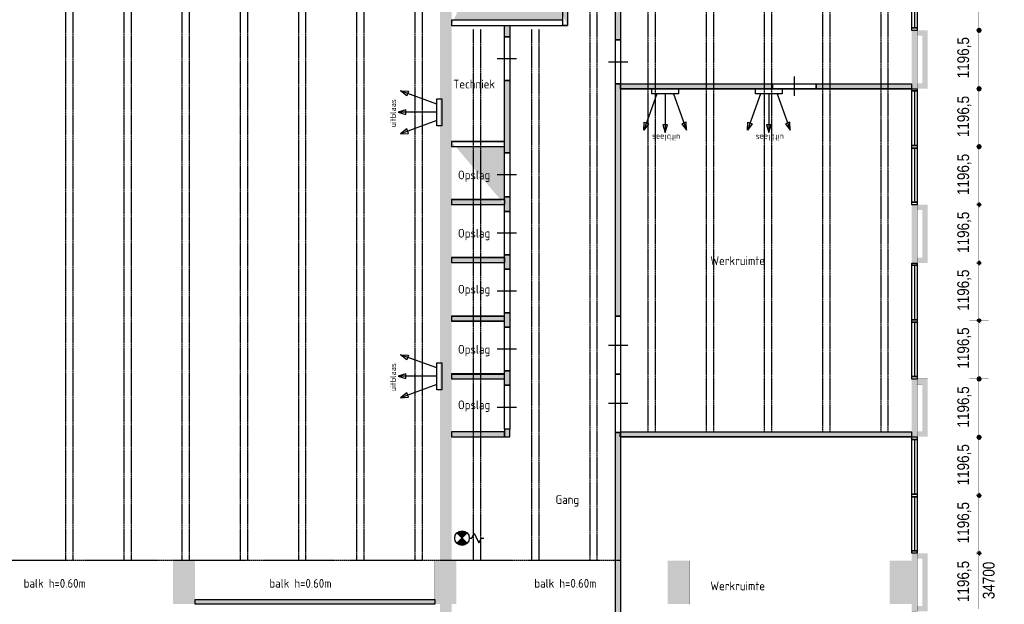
# Model space of a CAD drawing. Header units: millimetres. Extents: x 261 to 80476, y 988 to 41725.
# Tile 5 of 14: x 59979 to 80280, y 21005 to 33048. Entities that reach past the tile are written whole.
import ezdxf

# ---------------------------------------------------------------- set-up
doc = ezdxf.new("R2010")
doc.units = ezdxf.units.MM
doc.linetypes.add('ACAD_ISO02W100', pattern=[15, 12, -3])
for name, color, linetype in [('balken', 1, 'ACAD_ISO02W100'), ('H', 7, 'Continuous'), ('P', 7, 'Continuous'), ('ruimtebenaming', 1, 'Continuous'), ('T', 7, 'Continuous'), ('ventilatieopening', 3, 'Continuous'), ('WL531---', 4, 'Continuous')]:
    doc.layers.add(name, color=color, linetype=linetype)
doc.styles.add('BURO-018', font='BUROFONT.shx', dxfattribs={"height": 180})

# ---------------------------------------------------------------- blocks, each defined once
blk = doc.blocks.new('uitblaas')
at = {"layer": 'ventilatieopening'}
for p, q in [((-107, 170), (-856, 442)), ((-107, 0), (-904, 0)), ((-107, -170), (-856, -442))]:
    blk.add_line(p, q, dxfattribs=at)
for points in [[(-856, 442), (-690, 434), (-724, 341)], [(-107, 278), (0, 278), (0, -278), (-107, -278)], [(-904, 0), (-745, -49), (-745, 49)], [(-856, -442), (-690, -434), (-724, -341)]]:
    blk.add_lwpolyline(points, close=True, dxfattribs=at)
at = {"layer": 'balken', "insert": (-1069, -312), "char_height": 120, "width": 2608.18, "attachment_point": 1, "rotation": 90}
blk.add_mtext('{\\Fisocp|c0;uitblaas}', dxfattribs=at)
blk = doc.blocks.new('23SA2206')
at = {"color": 0, "linetype": 'Continuous'}
for p, q in [((-1.06, -1.06), (1.06, 1.06)), ((-1.06, 1.06), (1.06, -1.06)), ((1.5, 0), (2, 0)), ((2, 0), (2.5, 1)), ((2.5, 1), (3.5, -1)), ((3.5, -1), (4, 0)), ((4, 0), (4.5, 0))]:
    blk.add_line(p, q, dxfattribs=at)
at = {"color": 0, "linetype": 'Continuous', "const_width": 1.5}
for points in [[(0.53, 0.53, 0.414214), (-0.53, 0.53, 1)], [(0.53, -0.53, -0.414214), (-0.53, -0.53, -1)]]:
    blk.add_lwpolyline(points, format="xyb", dxfattribs=at)
at = {"color": 0, "linetype": 'Continuous'}
blk.add_circle((0, 0), 1.5, dxfattribs=at)
at = {"color": 0, "linetype": 'Continuous', "style": 'BURO-018', "flags": 1}
blk.add_attdef('SA_MATCODE', (0, 0), '', height=1.8, dxfattribs=at)

msp = doc.modelspace()

# ---------------------------------------------------------------- hatches: boundary and pattern name
h = msp.add_hatch(color=256)
h.paths.add_polyline_path([(71179, 38814), (71272, 38814), (71272, 38409), (71179, 38409)])
h.paths.add_polyline_path([(68881, 38513), (71179, 38513), (71179, 38409), (68881, 38409)], flags=17)
h.paths.add_polyline_path([(68881, 37411), (71179, 37411), (71179, 37515), (68881, 37515)], flags=17)
h.paths.add_polyline_path([(71179, 37515), (71272, 37515), (71272, 36720), (71179, 36720)], flags=17)
h.paths.add_polyline_path([(71179, 35821), (71272, 35821), (71272, 34504), (71179, 34504)], flags=17)
h.paths.add_polyline_path([(68881, 35120), (71179, 35120), (71179, 35223), (68881, 35223)], flags=17)
h.paths.add_polyline_path([(68881, 32931), (71179, 32931), (71179, 33035), (68881, 33035)], flags=17)
h.paths.add_polyline_path([(71179, 33606), (71272, 33606), (71272, 32931), (71179, 32931)], flags=17)
edge = h.paths.add_edge_path()
edge.add_line((68881, 38513), (71272, 38513))
edge.add_line((68881, 38409), (71272, 38409))
edge.add_line((68881, 32931), (71272, 32931))
h = msp.add_hatch(color=256)
h.paths.add_polyline_path([(72366, 32632), (72267, 32632), (72267, 38816), (72366, 38816)])
h.paths.add_polyline_path([(75498, 31627), (72366, 31627), (72366, 31727), (75498, 31727)])
h.paths.add_polyline_path([(72366, 26943), (72267, 26943), (72267, 31727), (72366, 31727)])
h.paths.add_polyline_path([(76404, 31727), (78369, 31727), (78369, 31627), (76404, 31627)])
h.paths.add_polyline_path([(72366, 24555), (78369, 24555), (78369, 24456), (72363, 24456)])
h.paths.add_polyline_path([(72366, 19362), (72267, 19362), (72267, 24545), (72366, 24545)])
h = msp.add_hatch(color=256)
h.paths.add_polyline_path([(70082, 32692), (69978, 32692), (69978, 32931), (70082, 32931)])
h.paths.add_polyline_path([(69978, 31794), (70082, 31794), (70082, 30304), (69978, 30304)])
h.paths.add_polyline_path([(69978, 30536), (68881, 30536), (68881, 30433), (69978, 30433)], flags=17)
h.paths.add_polyline_path([(69978, 29399), (70082, 29399), (70082, 29100), (69978, 29100)])
h.paths.add_polyline_path([(69978, 29342), (68881, 29342), (68881, 29239), (69978, 29239)], flags=17)
h.paths.add_polyline_path([(69978, 28205), (70082, 28205), (70082, 27906), (69978, 27906)])
h.paths.add_polyline_path([(69978, 28148), (68881, 28148), (68881, 28045), (69978, 28045)])
h.paths.add_polyline_path([(69978, 26943), (68881, 26943), (68881, 26840), (69978, 26840)])
h.paths.add_polyline_path([(69978, 27011), (70082, 27011), (70082, 26712), (69978, 26712)])
h.paths.add_polyline_path([(69978, 25753), (68881, 25753), (68881, 25650), (69978, 25650)])
h.paths.add_polyline_path([(69978, 25817), (70082, 25817), (70082, 25518), (69978, 25518)])
h.paths.add_polyline_path([(70082, 24612), (69978, 24612), (69978, 24456), (70082, 24456)])
h.paths.add_polyline_path([(69978, 24559), (68881, 24559), (68881, 24456), (69978, 24456)])
edge = h.paths.add_edge_path()
edge.add_line((68881, 30536), (69978, 30536))
edge.add_line((69975, 29342), (69975, 29239))
edge.add_line((68881, 29239), (69978, 29239))
msp.add_hatch(color=256).paths.add_polyline_path([(63595, 21105), (68538, 21105), (68538, 21005), (63595, 21005)])
at = {"layer": 'H', "linetype": 'Continuous'}
for points in [[(68645, 38816), (68645, 20364), (68884, 20364), (68884, 38816), (68645, 38816), (68645, 38816)], [(78369, 32831), (78479, 32831), (78479, 31627), (78369, 31627), (78369, 32831)], [(78479, 32721), (78479, 32831), (78700, 32831), (78700, 31627), (78479, 31627), (78479, 31737), (78589, 31737), (78589, 32721), (78479, 32721), (78479, 32721)], [(79816, 32831), (79798, 32789), (79762, 32771), (79723, 32789), (79709, 32831), (79723, 32867), (79762, 32885), (79798, 32867), (79816, 32831), (79816, 32831), (79816, 32831)], [(79816, 32831), (79798, 32789), (79762, 32771), (79723, 32789), (79709, 32831), (79723, 32867), (79762, 32885), (79798, 32867), (79816, 32831), (79816, 32831), (79816, 32831)], [(79816, 31627), (79798, 31584), (79762, 31570), (79723, 31584), (79709, 31627), (79723, 31666), (79762, 31680), (79798, 31666), (79816, 31627), (79816, 31627), (79816, 31627)], [(79816, 31627), (79798, 31584), (79762, 31570), (79723, 31584), (79709, 31627), (79723, 31666), (79762, 31680), (79798, 31666), (79816, 31627), (79816, 31627), (79816, 31627)], [(79816, 30429), (79798, 30394), (79762, 30376), (79723, 30394), (79709, 30429), (79723, 30472), (79762, 30490), (79798, 30472), (79816, 30429), (79816, 30429), (79816, 30429)], [(79816, 30429), (79798, 30394), (79762, 30376), (79723, 30394), (79709, 30429), (79723, 30472), (79762, 30490), (79798, 30472), (79816, 30429), (79816, 30429), (79816, 30429)], [(78369, 29239), (78479, 29239), (78479, 28038), (78369, 28038), (78369, 29239)], [(78479, 29128), (78479, 29239), (78700, 29239), (78700, 28038), (78479, 28038), (78479, 28148), (78589, 28148), (78589, 29128), (78479, 29128), (78479, 29128)], [(79816, 29239), (79762, 29185), (79709, 29239), (79762, 29292), (79816, 29239), (79816, 29239), (79816, 29239)], [(79816, 29239), (79762, 29185), (79709, 29239), (79762, 29292), (79816, 29239), (79816, 29239), (79816, 29239)], [(79816, 28034), (79762, 27980), (79709, 28034), (79762, 28088), (79816, 28034), (79816, 28034), (79816, 28034)], [(79816, 28034), (79762, 27980), (79709, 28034), (79762, 28088), (79816, 28034), (79816, 28034), (79816, 28034)], [(79816, 26844), (79762, 26790), (79709, 26844), (79723, 26879), (79762, 26897), (79798, 26879), (79816, 26844), (79816, 26844), (79816, 26844)], [(79816, 26844), (79762, 26790), (79709, 26844), (79723, 26879), (79762, 26897), (79798, 26879), (79816, 26844), (79816, 26844), (79816, 26844)], [(78369, 25650), (78479, 25650), (78479, 24456), (78369, 24456), (78369, 25650)], [(78479, 25539), (78479, 25650), (78700, 25650), (78700, 24456), (78479, 24456), (78479, 24566), (78589, 24566), (78589, 25539), (78479, 25539), (78479, 25539)], [(79816, 25646), (79798, 25607), (79762, 25592), (79723, 25607), (79709, 25646), (79723, 25689), (79762, 25703), (79798, 25689), (79816, 25646), (79816, 25646), (79816, 25646)], [(79816, 25646), (79798, 25607), (79762, 25592), (79723, 25607), (79709, 25646), (79723, 25689), (79762, 25703), (79798, 25689), (79816, 25646), (79816, 25646), (79816, 25646)], [(79816, 24448), (79798, 24406), (79762, 24388), (79723, 24406), (79709, 24448), (79723, 24484), (79762, 24502), (79798, 24484), (79816, 24448), (79816, 24448), (79816, 24448)], [(79816, 24448), (79798, 24406), (79762, 24388), (79723, 24406), (79709, 24448), (79723, 24484), (79762, 24502), (79798, 24484), (79816, 24448), (79816, 24448), (79816, 24448)], [(79816, 23251), (79798, 23212), (79762, 23197), (79723, 23212), (79709, 23251), (79762, 23304), (79816, 23251), (79816, 23251), (79816, 23251)], [(79816, 23251), (79798, 23212), (79762, 23197), (79723, 23212), (79709, 23251), (79762, 23304), (79816, 23251), (79816, 23251), (79816, 23251)], [(78369, 22057), (78479, 22057), (78479, 20863), (78369, 20863), (78369, 22057)], [(78479, 21946), (78479, 22057), (78700, 22057), (78700, 20863), (78479, 20863), (78479, 20973), (78589, 20973), (78589, 21946), (78479, 21946), (78479, 21946)], [(79816, 22057), (79762, 22003), (79709, 22057), (79762, 22110), (79816, 22057), (79816, 22057), (79816, 22057)], [(79816, 22057), (79762, 22003), (79709, 22057), (79762, 22110), (79816, 22057), (79816, 22057), (79816, 22057)], [(63142, 21907), (63591, 21907), (63591, 21009), (63142, 21009), (63142, 21907)], [(68535, 21907), (68984, 21907), (68984, 21009), (68535, 21009), (68535, 21907)], [(73339, 21907), (73785, 21907), (73785, 21009), (73339, 21009), (73339, 21907)], [(77919, 21907), (78369, 21907), (78369, 21009), (77919, 21009), (77919, 21907)]]:
    msp.add_hatch(color=256, dxfattribs=at).paths.add_polyline_path(points)

# ---------------------------------------------------------------- linework, layer by layer
msp.add_line((63595, 21005), (63595, 21105))
msp.add_line((63595, 21005), (63595, 21105))
for points in [[(72366, 32632), (72267, 32632), (72267, 38816), (72366, 38816)], [(71179, 33606), (71272, 33606), (71272, 32931), (71179, 32931)], [(68881, 32931), (71179, 32931), (71179, 33035), (68881, 33035)], [(70082, 32692), (69978, 32692), (69978, 32931), (70082, 32931)], [(69978, 31794), (70082, 31794), (70082, 30304), (69978, 30304)], [(72366, 26943), (72267, 26943), (72267, 31727), (72366, 31727)], [(75498, 31627), (72366, 31627), (72366, 31727), (75498, 31727)], [(76404, 31727), (78369, 31727), (78369, 31627), (76404, 31627)], [(69978, 30536), (68881, 30536), (68881, 30433), (69978, 30433)], [(69978, 29342), (68881, 29342), (68881, 29239), (69978, 29239)], [(69978, 29399), (70082, 29399), (70082, 29100), (69978, 29100)], [(69978, 28148), (68881, 28148), (68881, 28045), (69978, 28045)], [(69978, 28205), (70082, 28205), (70082, 27906), (69978, 27906)], [(69978, 27011), (70082, 27011), (70082, 26712), (69978, 26712)], [(69978, 26943), (68881, 26943), (68881, 26840), (69978, 26840)], [(69978, 25817), (70082, 25817), (70082, 25518), (69978, 25518)], [(69978, 25753), (68881, 25753), (68881, 25650), (69978, 25650)], [(70082, 24612), (69978, 24612), (69978, 24456), (70082, 24456)], [(69978, 24559), (68881, 24559), (68881, 24456), (69978, 24456)], [(72366, 19362), (72267, 19362), (72267, 24545), (72366, 24545)], [(72366, 24555), (78369, 24555), (78369, 24456), (72363, 24456)], [(63595, 21105), (68538, 21105), (68538, 21005), (63595, 21005)]]:
    msp.add_lwpolyline(points, close=True)
at = {"layer": 'balken', "ltscale": 0.25}
for p, q in [((60925, 38849), (60925, 21904)), ((61075, 38849), (61075, 21904)), ((62125, 38849), (62125, 21904)), ((62275, 38849), (62275, 21904)), ((63325, 38849), (63325, 21904)), ((63475, 38849), (63475, 21904)), ((64525, 38849), (64525, 21904)), ((64675, 38849), (64675, 21904)), ((65725, 38849), (65725, 21904)), ((65875, 38849), (65875, 21904)), ((66925, 38849), (66925, 21904)), ((67075, 38849), (67075, 21904)), ((68125, 38849), (68125, 21904)), ((68275, 38849), (68275, 21904)), ((71732, 38816), (71732, 21904)), ((71882, 38816), (71882, 21904)), ((72932, 38816), (72932, 24555)), ((73082, 38816), (73082, 24555)), ((74132, 38816), (74132, 24555)), ((74282, 38816), (74282, 24555)), ((75332, 38816), (75332, 24555)), ((75482, 38816), (75482, 24555)), ((76532, 38816), (76532, 24555)), ((76682, 38816), (76682, 24555)), ((77732, 38816), (77732, 24555)), ((77882, 38816), (77882, 24555)), ((69332, 32853), (69332, 21904)), ((69482, 32853), (69482, 21904)), ((70532, 32853), (70532, 21904)), ((70682, 32853), (70682, 21904)), ((72366, 21904), (3864, 21904))]:
    msp.add_line(p, q, dxfattribs=at)
at = {"layer": 'P', "const_width": 2.22}
for points in [[(68645, 38819), (68645, 20364)], [(68884, 38819), (68884, 20364)], [(80279, 38769), (80279, 4154)], [(78700, 35219), (78700, 32828)], [(79755, 33976), (79755, 32881)], [(68884, 32935), (68884, 32828)], [(78372, 32828), (78483, 32828), (78483, 31623), (78372, 31623), (78372, 32828)], [(78475, 32831), (78700, 32831)], [(78475, 32721), (78589, 32721)], [(78479, 32831), (78479, 32717)], [(78589, 32721), (78589, 31737)], [(78700, 32831), (78700, 31627)], [(79559, 32831), (79958, 32831)], [(79559, 32831), (79958, 32831)], [(79809, 32828), (79805, 32806), (79794, 32792), (79777, 32782), (79759, 32774), (79737, 32782), (79723, 32792), (79709, 32806), (79705, 32828), (79709, 32846), (79723, 32864), (79737, 32874), (79759, 32878), (79777, 32874), (79794, 32864), (79805, 32846), (79809, 32828), (79809, 32828), (79809, 32828)], [(79809, 32828), (79805, 32806), (79794, 32792), (79777, 32782), (79759, 32774), (79737, 32782), (79723, 32792), (79709, 32806), (79705, 32828), (79709, 32846), (79723, 32864), (79737, 32874), (79759, 32878), (79777, 32874), (79794, 32864), (79805, 32846), (79809, 32828), (79809, 32828), (79809, 32828)], [(79755, 32782), (79755, 31677)], [(68884, 31730), (68884, 31627)], [(78369, 31730), (78369, 31627)], [(78475, 31737), (78589, 31737)], [(78479, 31741), (78479, 31627)], [(79809, 31623), (79805, 31605), (79794, 31588), (79777, 31577), (79759, 31573), (79737, 31577), (79723, 31588), (79709, 31605), (79705, 31623), (79709, 31644), (79723, 31659), (79737, 31673), (79759, 31677), (79777, 31673), (79794, 31659), (79805, 31644), (79809, 31623), (79809, 31623), (79809, 31623)], [(79809, 31623), (79805, 31605), (79794, 31588), (79777, 31577), (79759, 31573), (79737, 31577), (79723, 31588), (79709, 31605), (79705, 31623), (79709, 31644), (79723, 31659), (79737, 31673), (79759, 31677), (79777, 31673), (79794, 31659), (79805, 31644), (79809, 31623), (79809, 31623), (79809, 31623)], [(78475, 31627), (78700, 31627)], [(78700, 31630), (78700, 29239)], [(79559, 31627), (79958, 31627)], [(79559, 31627), (79958, 31627)], [(79755, 31577), (79755, 30483)], [(68884, 30536), (68884, 30433)], [(79809, 30429), (79805, 30411), (79794, 30394), (79777, 30383), (79759, 30379), (79737, 30383), (79723, 30394), (79709, 30411), (79705, 30429), (79709, 30450), (79723, 30465), (79737, 30479), (79759, 30483), (79777, 30479), (79794, 30465), (79805, 30450), (79809, 30429), (79809, 30429), (79809, 30429)], [(79809, 30429), (79805, 30411), (79794, 30394), (79777, 30383), (79759, 30379), (79737, 30383), (79723, 30394), (79709, 30411), (79705, 30429), (79709, 30450), (79723, 30465), (79737, 30479), (79759, 30483), (79777, 30479), (79794, 30465), (79805, 30450), (79809, 30429), (79809, 30429), (79809, 30429)], [(79559, 30433), (79958, 30433)], [(79559, 30433), (79958, 30433)], [(79755, 30383), (79755, 29289)], [(68884, 29342), (68884, 29239)], [(78372, 29235), (78483, 29235), (78483, 28034), (78372, 28034), (78372, 29235)], [(78475, 29239), (78700, 29239)], [(78479, 29242), (78479, 29128)], [(78700, 29242), (78700, 28034)], [(79559, 29239), (79958, 29239)], [(79559, 29239), (79958, 29239)], [(79809, 29235), (79805, 29217), (79794, 29200), (79777, 29189), (79759, 29185), (79737, 29189), (79723, 29200), (79709, 29217), (79705, 29235), (79709, 29256), (79723, 29271), (79737, 29285), (79759, 29289), (79777, 29285), (79794, 29271), (79805, 29256), (79809, 29235), (79809, 29235), (79809, 29235)], [(79809, 29235), (79805, 29217), (79794, 29200), (79777, 29189), (79759, 29185), (79737, 29189), (79723, 29200), (79709, 29217), (79705, 29235), (79709, 29256), (79723, 29271), (79737, 29285), (79759, 29289), (79777, 29285), (79794, 29271), (79805, 29256), (79809, 29235), (79809, 29235), (79809, 29235)], [(78475, 29128), (78589, 29128)], [(78589, 29132), (78589, 28145)], [(79755, 29189), (79755, 28088)], [(68884, 28148), (68884, 28045)], [(78475, 28148), (78589, 28148)], [(78475, 28038), (78700, 28038)], [(78479, 28148), (78479, 28034)], [(78700, 28038), (78700, 25646)], [(79559, 28038), (79958, 28038)], [(79559, 28038), (79958, 28038)], [(79809, 28034), (79805, 28013), (79794, 27998), (79777, 27988), (79759, 27984), (79737, 27988), (79723, 27998), (79709, 28013), (79705, 28034), (79709, 28055), (79723, 28070), (79737, 28080), (79759, 28084), (79777, 28080), (79794, 28070), (79805, 28055), (79809, 28034), (79809, 28034), (79809, 28034)], [(79809, 28034), (79805, 28013), (79794, 27998), (79777, 27988), (79759, 27984), (79737, 27988), (79723, 27998), (79709, 28013), (79705, 28034), (79709, 28055), (79723, 28070), (79737, 28080), (79759, 28084), (79777, 28080), (79794, 28070), (79805, 28055), (79809, 28034), (79809, 28034), (79809, 28034)], [(79755, 27988), (79755, 26894)], [(68884, 26947), (68884, 26840)], [(79559, 26844), (79958, 26844)], [(79559, 26844), (79958, 26844)], [(79809, 26840), (79805, 26819), (79794, 26804), (79777, 26794), (79759, 26790), (79737, 26794), (79723, 26804), (79709, 26819), (79705, 26840), (79709, 26861), (79723, 26876), (79737, 26886), (79759, 26890), (79777, 26886), (79794, 26876), (79805, 26861), (79809, 26840), (79809, 26840), (79809, 26840)], [(79809, 26840), (79805, 26819), (79794, 26804), (79777, 26794), (79759, 26790), (79737, 26794), (79723, 26804), (79709, 26819), (79705, 26840), (79709, 26861), (79723, 26876), (79737, 26886), (79759, 26890), (79777, 26886), (79794, 26876), (79805, 26861), (79809, 26840), (79809, 26840), (79809, 26840)], [(79755, 26794), (79755, 25700)], [(68884, 25753), (68884, 25646)], [(78372, 25646), (78483, 25646), (78483, 24452), (78372, 24452), (78372, 25646)], [(78475, 25650), (78700, 25650)], [(78479, 25650), (78479, 25539)], [(78700, 25650), (78700, 24452)], [(79559, 25650), (79958, 25650)], [(79559, 25650), (79958, 25650)], [(79809, 25646), (79805, 25625), (79794, 25610), (79777, 25600), (79759, 25596), (79737, 25600), (79723, 25610), (79709, 25625), (79705, 25646), (79709, 25667), (79723, 25682), (79737, 25692), (79759, 25696), (79777, 25692), (79794, 25682), (79805, 25667), (79809, 25646), (79809, 25646), (79809, 25646)], [(79809, 25646), (79805, 25625), (79794, 25610), (79777, 25600), (79759, 25596), (79737, 25600), (79723, 25610), (79709, 25625), (79705, 25646), (79709, 25667), (79723, 25682), (79737, 25692), (79759, 25696), (79777, 25692), (79794, 25682), (79805, 25667), (79809, 25646), (79809, 25646), (79809, 25646)], [(79755, 25600), (79755, 24495)], [(78475, 25539), (78589, 25539)], [(78589, 25539), (78589, 24563)], [(78475, 24566), (78589, 24566)], [(78479, 24566), (78479, 24452)], [(68884, 24548), (68884, 24452)], [(78369, 24548), (78369, 24452)], [(78475, 24456), (78700, 24456)], [(78700, 24456), (78700, 22057)], [(79559, 24445), (79958, 24445)], [(79559, 24445), (79958, 24445)], [(79809, 24441), (79805, 24423), (79794, 24406), (79777, 24395), (79759, 24391), (79737, 24395), (79723, 24406), (79709, 24423), (79705, 24441), (79709, 24463), (79723, 24477), (79737, 24491), (79759, 24495), (79777, 24491), (79794, 24477), (79805, 24463), (79809, 24441), (79809, 24441), (79809, 24441)], [(79809, 24441), (79805, 24423), (79794, 24406), (79777, 24395), (79759, 24391), (79737, 24395), (79723, 24406), (79709, 24423), (79705, 24441), (79709, 24463), (79723, 24477), (79737, 24491), (79759, 24495), (79777, 24491), (79794, 24477), (79805, 24463), (79809, 24441), (79809, 24441), (79809, 24441)], [(79755, 24398), (79755, 23301)], [(79559, 23251), (79958, 23251)], [(79559, 23251), (79958, 23251)], [(79809, 23247), (79805, 23229), (79794, 23212), (79777, 23201), (79759, 23197), (79737, 23201), (79723, 23212), (79709, 23229), (79705, 23247), (79709, 23269), (79723, 23283), (79737, 23297), (79759, 23301), (79777, 23297), (79794, 23283), (79805, 23269), (79809, 23247), (79809, 23247), (79809, 23247)], [(79809, 23247), (79805, 23229), (79794, 23212), (79777, 23201), (79759, 23197), (79737, 23201), (79723, 23212), (79709, 23229), (79705, 23247), (79709, 23269), (79723, 23283), (79737, 23297), (79759, 23301), (79777, 23297), (79794, 23283), (79805, 23269), (79809, 23247), (79809, 23247), (79809, 23247)], [(79755, 23204), (79755, 22107)], [(78372, 22057), (78483, 22057), (78483, 20863), (78372, 20863), (78372, 22057)], [(78475, 22057), (78700, 22057)], [(78475, 21950), (78589, 21950)], [(78479, 22060), (78479, 21946)], [(78589, 21950), (78589, 20973)], [(78700, 22060), (78700, 20863)], [(79559, 22057), (79958, 22057)], [(79559, 22057), (79958, 22057)], [(79809, 22053), (79805, 22035), (79794, 22018), (79777, 22007), (79759, 22003), (79737, 22007), (79723, 22018), (79709, 22035), (79705, 22053), (79709, 22075), (79723, 22089), (79737, 22103), (79759, 22107), (79777, 22103), (79794, 22089), (79805, 22075), (79809, 22053), (79809, 22053), (79809, 22053)], [(79809, 22053), (79805, 22035), (79794, 22018), (79777, 22007), (79759, 22003), (79737, 22007), (79723, 22018), (79709, 22035), (79705, 22053), (79709, 22075), (79723, 22089), (79737, 22103), (79759, 22107), (79777, 22103), (79794, 22089), (79805, 22075), (79809, 22053), (79809, 22053), (79809, 22053)], [(79755, 22007), (79755, 20906)], [(63146, 21904), (63595, 21904), (63595, 21005), (63146, 21005), (63146, 21904)], [(68538, 21904), (68987, 21904), (68987, 21005), (68538, 21005), (68538, 21904)], [(73339, 21904), (73789, 21904), (73789, 21005), (73339, 21005), (73339, 21904)], [(77923, 21904), (78372, 21904), (78372, 21005), (77923, 21005), (77923, 21904)]]:
    msp.add_lwpolyline(points, dxfattribs=at)
at = {"layer": 'P'}
for points in [[(78372, 33997), (78483, 33997), (78483, 32878), (78372, 32878), (78372, 33997)], [(78429, 34001), (78429, 32881)], [(68881, 32931), (71272, 32931)], [(69978, 32692), (70082, 32692), (70082, 31794), (69978, 31794), (69978, 32692)], [(78372, 32878), (78483, 32878), (78483, 32828), (78372, 32828), (78372, 32878)], [(72267, 32632), (72366, 32632), (72366, 31727), (72267, 31727), (72267, 32632)], [(69822, 32247), (70224, 32247)], [(72117, 32179), (72516, 32179)], [(75951, 31876), (75951, 31477)], [(76404, 31727), (76404, 31627), (75498, 31627), (75498, 31727), (76404, 31727)], [(72363, 31627), (78369, 31627)], [(78372, 31623), (78483, 31623), (78483, 31584), (78372, 31584), (78372, 31623)], [(78372, 31584), (78483, 31584), (78483, 30458), (78372, 30458), (78372, 31584)], [(78429, 31588), (78429, 30458)], [(68881, 30536), (69978, 30536)], [(78372, 30458), (78483, 30458), (78483, 30404), (78372, 30404), (78372, 30458)], [(68881, 30433), (69978, 30433)], [(69978, 30304), (70082, 30304), (70082, 29399), (69978, 29399), (69978, 30304)], [(78372, 30404), (78483, 30404), (78483, 29289), (78372, 29289), (78372, 30404)], [(78429, 30408), (78429, 29289)], [(69822, 29859), (70224, 29859)], [(68881, 29342), (69978, 29342)], [(68881, 29239), (69978, 29239)], [(69975, 29342), (69975, 29239)], [(78372, 29289), (78483, 29289), (78483, 29235), (78372, 29235), (78372, 29289)], [(69978, 29100), (70082, 29100), (70082, 28205), (69978, 28205), (69978, 29100)], [(69822, 28654), (70224, 28654)], [(68881, 28148), (69978, 28148)], [(68881, 28045), (69978, 28045)], [(69975, 28148), (69975, 28045)], [(78372, 28034), (78483, 28034), (78483, 27991), (78372, 27991), (78372, 28034)], [(69978, 27906), (70082, 27906), (70082, 27011), (69978, 27011), (69978, 27906)], [(78372, 27991), (78483, 27991), (78483, 26865), (78372, 26865), (78372, 27991)], [(78429, 27995), (78429, 26868)], [(69822, 27460), (70224, 27460)], [(68881, 26943), (69978, 26943)], [(68881, 26940), (69978, 26940)], [(68881, 26844), (69978, 26844)], [(72267, 26943), (72366, 26943), (72366, 25749), (72267, 25749), (72267, 26943)], [(78372, 26865), (78483, 26865), (78483, 26815), (78372, 26815), (78372, 26865)], [(78372, 26815), (78483, 26815), (78483, 25696), (78372, 25696), (78372, 26815)], [(78429, 26819), (78429, 25700)], [(69978, 26712), (70082, 26712), (70082, 25817), (69978, 25817), (69978, 26712)], [(69822, 26266), (70224, 26266)], [(72117, 26345), (72516, 26345)], [(68881, 25749), (69978, 25749)], [(68881, 25650), (69978, 25650)], [(72267, 25749), (72366, 25749), (72366, 24545), (72267, 24545), (72267, 25749)], [(78372, 25696), (78483, 25696), (78483, 25646), (78372, 25646), (78372, 25696)], [(69978, 25518), (70082, 25518), (70082, 24612), (69978, 24612), (69978, 25518)], [(69822, 25065), (70224, 25065)], [(72117, 25151), (72516, 25151)], [(72363, 24456), (78369, 24456)], [(72363, 24456), (78369, 24456)], [(78372, 24452), (78483, 24452), (78483, 24402), (78372, 24402), (78372, 24452)], [(78372, 24402), (78483, 24402), (78483, 23276), (78372, 23276), (78372, 24402)], [(78429, 24406), (78429, 23276)], [(78372, 23276), (78483, 23276), (78483, 23222), (78372, 23222), (78372, 23276)], [(78372, 23222), (78483, 23222), (78483, 22107), (78372, 22107), (78372, 23222)], [(78429, 23229), (78429, 22107)], [(78372, 22107), (78483, 22107), (78483, 22057), (78372, 22057), (78372, 22107)]]:
    msp.add_lwpolyline(points, dxfattribs=at)

# ---------------------------------------------------------------- block references
at = {"layer": 'ventilatieopening'}
for p in [(68686, 31141), (68686, 25703)]:
    msp.add_blockref('uitblaas', p, dxfattribs=at)
at = {"layer": 'ventilatieopening', "rotation": 90}
for p in [(73288, 31627), (75425, 31627)]:
    msp.add_blockref('uitblaas', p, dxfattribs=at)
at = {"layer": 'WL531---', "color": 2, "xscale": 100, "yscale": 100, "zscale": 100}
msp.add_blockref('23SA2206', (69099, 22368), dxfattribs=at)

# ---------------------------------------------------------------- texts
at = {"layer": 'balken', "char_height": 180, "width": 2608.18, "attachment_point": 1}
for insert in [(60061, 21527), (65127, 21527), (70589, 21527)]:
    msp.add_mtext('{\\Fisocp|c0;balk h=0.60m}', dxfattribs=dict(at, insert=insert))
at = {"layer": 'ruimtebenaming', "char_height": 180, "width": 2608.18, "attachment_point": 2}
for s, insert in [('{\\Fisocp|c0;Techniek}', (69349, 31812)), ('{\\Fisocp|c0;Opslag}', (69349, 29940)), ('{\\Fisocp|c0;Opslag}', (69349, 28739)), ('{\\Fisocp|c0;Werkruimte}', (74783, 28174)), ('{\\Fisocp|c0;Opslag}', (69349, 27586)), ('{\\Fisocp|c0;Opslag}', (69349, 26348)), ('{\\Fisocp|c0;Opslag}', (69349, 25204)), ('{\\Fisocp|c0;Gang}', (71271, 23252)), ('{\\Fisocp|c0;Werkruimte}', (74783, 21474))]:
    msp.add_mtext(s, dxfattribs=dict(at, insert=insert))
at = {"layer": 'T', "char_height": 242.48, "attachment_point": 1, "rotation": 90}
for s, insert in [('{\\fArial Narrow|b0|i0|c0|p18;1196,5}', (79311, 31840)), ('{\\fArial Narrow|b0|i0|c0|p18;1196,5}', (79311, 30628)), ('{\\fArial Narrow|b0|i0|c0|p18;1196,5}', (79311, 29435)), ('{\\fArial Narrow|b0|i0|c0|p18;1196,5}', (79311, 28243)), ('{\\fArial Narrow|b0|i0|c0|p18;1196,5}', (79311, 27051)), ('{\\fArial Narrow|b0|i0|c0|p18;1196,5}', (79311, 25859)), ('{\\fArial Narrow|b0|i0|c0|p18;1196,5}', (79311, 24646)), ('{\\fArial Narrow|b0|i0|c0|p18;1196,5}', (79311, 23454)), ('{\\fArial Narrow|b0|i0|c0|p18;1196,5}', (79311, 22262)), ('{\\fArial Narrow|b0|i0|c0|p18;1196,5}', (79311, 21050)), ('{\\fArial Narrow|b0|i0|c0|p18;34700}', (79837, 21110))]:
    msp.add_mtext(s, dxfattribs=dict(at, insert=insert))

doc.saveas('drawing.dxf')
